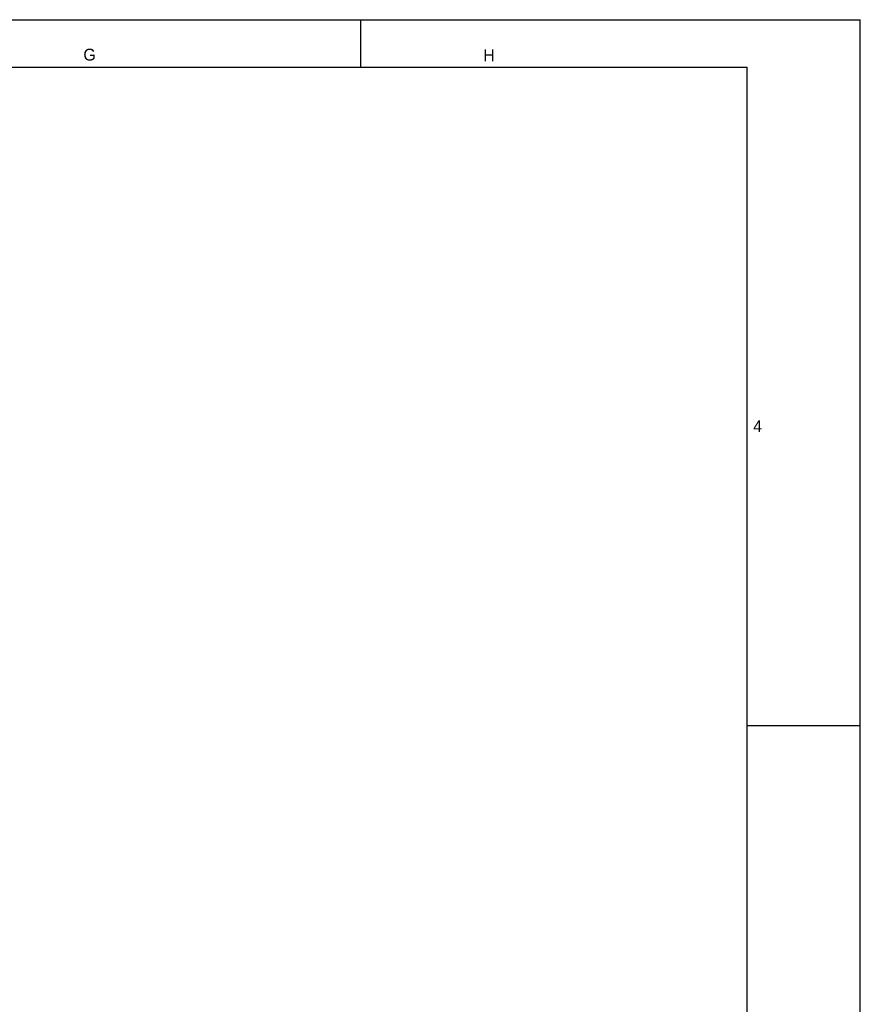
# Model space of a CAD drawing. Header units: millimetres. Extents: x 0 to 841, y 0 to 594.
# Tile 44 of 44: x 664 to 841, y 387 to 594. Entities that reach past the tile are written whole.
import ezdxf

# ---------------------------------------------------------------- set-up
doc = ezdxf.new("R2010")
doc.units = ezdxf.units.MM
doc.header["$LTSCALE"] = 46.255
doc.layers.get('0').update_dxf_attribs({"linetype": 'CONTINUOUS'})
doc.styles.add('TEXTSTYLE_2', font='trium.ttf')

msp = doc.modelspace()

# ---------------------------------------------------------------- linework, layer by layer
at = {"color": 2, "linetype": 'CONTINUOUS'}
for p, q in [((0, 594), (841, 594)), ((736, 584), (736, 594)), ((841, 0), (841, 594)), ((817.213985, 445.5), (841, 445.5))]:
    msp.add_line(p, q, dxfattribs=at)
at = {"color": 7, "linetype": 'CONTINUOUS'}
for p in [(20, 584), (817.213985, 10)]:
    msp.add_line(p, (817.213985, 584), dxfattribs=at)

# ---------------------------------------------------------------- texts
at = {"color": 2, "linetype": 'CONTINUOUS', "char_height": 2.5, "attachment_point": 2, "line_spacing_factor": 0.9, "style": 'TEXTSTYLE_2'}
for s, insert, width in [('G', (678.94639, 587.891775), 2.68518519), ('H', (762.935209, 587.759748), 2.56481481), ('4', (819.420375, 509.749136), 1.91666667)]:
    msp.add_mtext(s, dxfattribs=dict(at, insert=insert, width=width))

doc.saveas('drawing.dxf')
